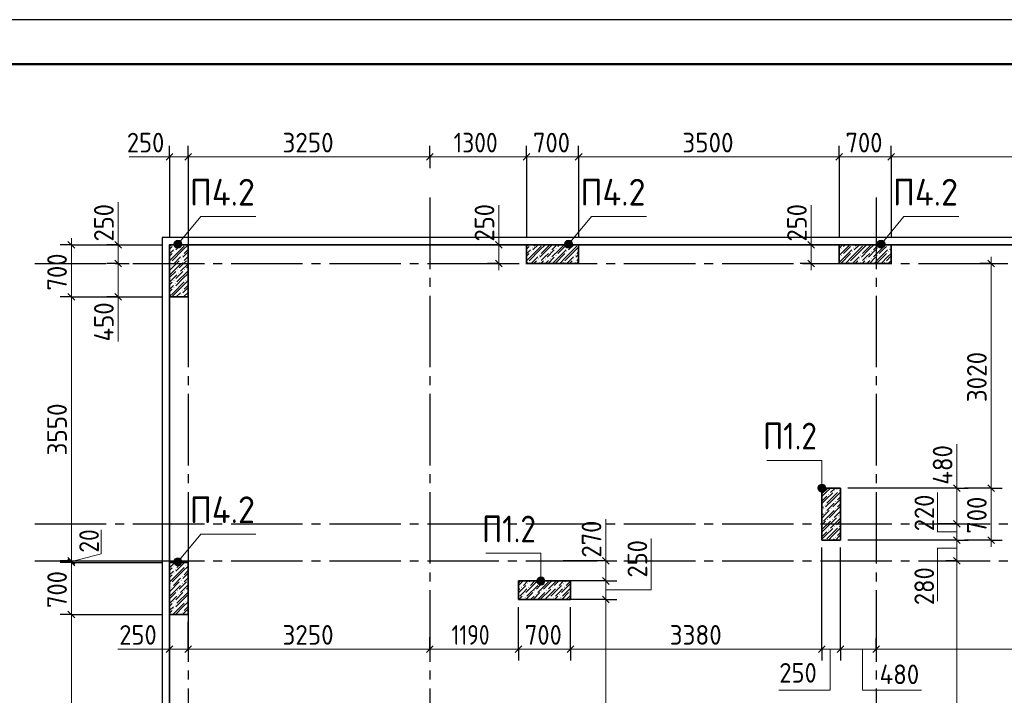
# Model space of a CAD drawing. Header units: millimetres. Extents: x 0 to 50400, y 0 to 35640.
# Tile 5 of 16: x 7002 to 20236, y 26555 to 35640. Entities that reach past the tile are written whole.
import ezdxf

# ---------------------------------------------------------------- set-up
doc = ezdxf.new("R2010")
doc.units = ezdxf.units.MM
doc.linetypes.add('______5', pattern=[1320, 960, -120, 120, -120])
for name, color, linetype, lineweight in [('Standard', 7, 'Continuous', 25), ('ЖБ Пилон', 7, 'Continuous', 35), ('Позиционная метка диаметр_ шаг', 7, 'Continuous', 13), ('Позиционная метка линия выноска', 7, 'Continuous', 13), ('Примечания', 7, 'Continuous', 13), ('Размерная линия_ общее', 7, 'Continuous', 13)]:
    doc.layers.add(name, color=color, linetype=linetype, lineweight=lineweight)
doc.layers.add('Оси', color=7, linetype='______5', true_color=0x656565)
doc.styles.add('ISOCPEUR', font='txt')

msp = doc.modelspace()

# ---------------------------------------------------------------- hatches: boundary and pattern name
at = {"layer": 'ЖБ Пилон', "linetype": 'Continuous', "lineweight": 18, "transparency": 33554687}
for points in [[(9079, 32612), (9075, 32609), (9071, 32612)], [(9086, 32569), (9092, 32575), (9098, 32569), (9092, 32563)], [(9237, 32612), (9236, 32611), (9234, 32612)], [(13879, 32612), (13875, 32609), (13871, 32612)], [(13886, 32569), (13892, 32575), (13898, 32569), (13892, 32563)], [(14037, 32612), (14036, 32611), (14034, 32612)], [(14205, 32567), (14211, 32573), (14217, 32567), (14211, 32561)], [(14359, 32612), (14355, 32609), (14351, 32612)], [(14366, 32569), (14372, 32575), (14378, 32569), (14372, 32563)], [(14515, 32612), (14514, 32612), (14515, 32612)], [(18045, 32567), (18051, 32573), (18057, 32567), (18051, 32561)], [(18199, 32612), (18195, 32609), (18191, 32612)], [(18206, 32569), (18212, 32575), (18218, 32569), (18212, 32563)], [(18357, 32612), (18356, 32611), (18354, 32612)], [(18525, 32567), (18531, 32573), (18537, 32567), (18531, 32561)], [(18679, 32612), (18675, 32609), (18671, 32612)], [(18686, 32569), (18692, 32575), (18698, 32569), (18692, 32563)], [(9069, 32519), (9075, 32525), (9081, 32519), (9075, 32513)], [(9165, 32423), (9171, 32429), (9177, 32423), (9171, 32417)], [(9182, 32473), (9188, 32479), (9194, 32473), (9188, 32467)], [(9261, 32423), (9265, 32427), (9265, 32419)], [(13869, 32519), (13875, 32525), (13881, 32519), (13875, 32513)], [(13965, 32423), (13971, 32429), (13977, 32423), (13971, 32417)], [(13982, 32473), (13988, 32479), (13994, 32473), (13988, 32467)], [(14061, 32423), (14067, 32429), (14073, 32423), (14067, 32417)], [(14126, 32521), (14132, 32527), (14138, 32521), (14132, 32515)], [(14126, 32425), (14132, 32431), (14138, 32425), (14132, 32419)], [(14205, 32471), (14211, 32477), (14217, 32471), (14211, 32465)], [(14349, 32519), (14355, 32525), (14361, 32519), (14355, 32513)], [(14445, 32423), (14451, 32429), (14457, 32423), (14451, 32417)], [(14462, 32473), (14468, 32479), (14474, 32473), (14468, 32467)], [(18045, 32471), (18051, 32477), (18057, 32471), (18051, 32465)], [(18189, 32519), (18195, 32525), (18201, 32519), (18195, 32513)], [(18285, 32423), (18291, 32429), (18297, 32423), (18291, 32417)], [(18302, 32473), (18308, 32479), (18314, 32473), (18308, 32467)], [(18381, 32423), (18387, 32429), (18393, 32423), (18387, 32417)], [(18446, 32521), (18452, 32527), (18458, 32521), (18452, 32515)], [(18446, 32425), (18452, 32431), (18458, 32425), (18452, 32419)], [(18525, 32471), (18531, 32477), (18537, 32471), (18531, 32465)], [(18669, 32519), (18675, 32525), (18681, 32519), (18675, 32513)], [(9021, 32375), (9027, 32381), (9033, 32375), (9027, 32369)], [(9038, 32329), (9044, 32335), (9050, 32329), (9044, 32323)], [(9182, 32377), (9188, 32383), (9194, 32377), (9188, 32371)], [(13821, 32375), (13827, 32381), (13833, 32375), (13827, 32369)], [(13982, 32377), (13988, 32383), (13994, 32377), (13988, 32371)], [(14301, 32375), (14307, 32381), (14313, 32375), (14307, 32369)], [(14462, 32377), (14468, 32383), (14474, 32377), (14468, 32371)], [(18141, 32375), (18147, 32381), (18153, 32375), (18147, 32369)], [(18302, 32377), (18308, 32383), (18314, 32377), (18308, 32371)], [(18621, 32375), (18627, 32381), (18633, 32375), (18627, 32369)], [(9117, 32279), (9123, 32285), (9129, 32279), (9123, 32273)], [(9134, 32233), (9140, 32239), (9146, 32233), (9140, 32227)], [(9213, 32279), (9219, 32285), (9225, 32279), (9219, 32273)], [(9069, 32135), (9075, 32141), (9081, 32135), (9075, 32129)], [(9069, 32039), (9075, 32045), (9081, 32039), (9075, 32033)], [(9086, 32089), (9092, 32095), (9098, 32089), (9092, 32083)], [(9230, 32137), (9236, 32143), (9242, 32137), (9236, 32131)], [(9165, 31943), (9171, 31949), (9177, 31943), (9171, 31937)], [(9182, 31993), (9188, 31999), (9194, 31993), (9188, 31987)], [(9261, 31943), (9265, 31947), (9265, 31939)], [(17870, 29257), (17876, 29263), (17882, 29257), (17876, 29251)], [(17949, 29303), (17955, 29309), (17961, 29303), (17955, 29297)], [(18014, 29305), (18020, 29311), (18026, 29305), (18020, 29299)], [(17822, 29113), (17828, 29119), (17834, 29113), (17828, 29107)], [(17966, 29161), (17972, 29167), (17978, 29161), (17972, 29155)], [(17805, 29063), (17811, 29069), (17817, 29063), (17811, 29057)], [(17822, 29017), (17828, 29023), (17834, 29017), (17828, 29011)], [(17901, 29063), (17907, 29069), (17913, 29063), (17907, 29057)], [(17966, 29065), (17972, 29071), (17978, 29065), (17972, 29059)], [(17785, 28874), (17786, 28873), (17785, 28873)], [(17853, 28919), (17859, 28925), (17865, 28919), (17859, 28913)], [(17918, 28921), (17924, 28927), (17930, 28921), (17924, 28915)], [(17997, 28967), (18003, 28973), (18009, 28967), (18003, 28961)], [(17870, 28777), (17876, 28783), (17882, 28777), (17876, 28771)], [(17949, 28823), (17955, 28829), (17961, 28823), (17955, 28817)], [(18014, 28825), (18020, 28831), (18026, 28825), (18020, 28819)], [(17966, 28681), (17972, 28687), (17978, 28681), (17972, 28675)], [(9069, 28295), (9075, 28301), (9081, 28295), (9075, 28289)], [(9069, 28199), (9075, 28205), (9081, 28199), (9075, 28193)], [(9086, 28249), (9092, 28255), (9098, 28249), (9092, 28243)], [(9230, 28297), (9236, 28303), (9242, 28297), (9236, 28291)], [(9021, 28055), (9027, 28061), (9033, 28055), (9027, 28049)], [(9165, 28103), (9171, 28109), (9177, 28103), (9171, 28097)], [(9182, 28153), (9188, 28159), (9194, 28153), (9188, 28147)], [(9182, 28057), (9188, 28063), (9194, 28057), (9188, 28051)], [(9261, 28103), (9265, 28107), (9265, 28099)], [(13821, 28055), (13827, 28061), (13833, 28055), (13827, 28049)], [(13982, 28057), (13988, 28063), (13994, 28057), (13988, 28051)], [(14301, 28055), (14307, 28061), (14313, 28055), (14307, 28049)], [(9038, 28009), (9044, 28015), (9050, 28009), (9044, 28003)], [(9117, 27959), (9123, 27965), (9129, 27959), (9123, 27953)], [(9213, 27959), (9219, 27965), (9225, 27959), (9219, 27953)], [(13742, 28009), (13748, 28015), (13754, 28009), (13748, 28003)], [(13838, 28009), (13844, 28015), (13850, 28009), (13844, 28003)], [(13917, 27959), (13923, 27965), (13929, 27959), (13923, 27953)], [(14013, 27959), (14019, 27965), (14025, 27959), (14019, 27953)], [(14078, 27961), (14084, 27967), (14090, 27961), (14084, 27955)], [(14157, 28007), (14163, 28013), (14169, 28007), (14163, 28001)], [(14222, 28009), (14228, 28015), (14234, 28009), (14228, 28003)], [(14318, 28009), (14324, 28015), (14330, 28009), (14324, 28003)], [(14397, 27959), (14403, 27965), (14405, 27963), (14405, 27955), (14403, 27953)], [(9069, 27815), (9075, 27821), (9081, 27815), (9075, 27809)], [(9134, 27913), (9140, 27919), (9146, 27913), (9140, 27907)], [(9230, 27817), (9236, 27823), (9242, 27817), (9236, 27811)], [(13705, 27866), (13706, 27865), (13705, 27865)], [(13773, 27911), (13779, 27917), (13785, 27911), (13779, 27905)], [(13790, 27865), (13796, 27871), (13802, 27865), (13796, 27859)], [(13934, 27913), (13940, 27919), (13946, 27913), (13940, 27907)], [(14109, 27863), (14115, 27869), (14121, 27863), (14115, 27857)], [(14174, 27865), (14180, 27871), (14186, 27865), (14180, 27859)], [(14253, 27911), (14259, 27917), (14265, 27911), (14259, 27905)], [(14270, 27865), (14276, 27871), (14282, 27865), (14276, 27859)], [(9069, 27719), (9075, 27725), (9081, 27719), (9075, 27713)], [(9086, 27769), (9092, 27775), (9098, 27769), (9092, 27763)], [(9182, 27673), (9188, 27679), (9194, 27673), (9188, 27667)]]:
    msp.add_hatch(color=7, dxfattribs=at).paths.add_polyline_path(points, flags=16)
at = {"layer": 'Позиционная метка линия выноска', "linetype": 'Continuous', "lineweight": 13, "transparency": 33554687}
for points in [[(9076, 32630), (9171, 32587), (9087, 32656)], [(9079, 32603), (9148, 32571), (9076, 32630)], [(9076, 32630), (9148, 32571), (9171, 32587)], [(9120, 32568), (9079, 32603), (9095, 32580)], [(9079, 32603), (9120, 32568), (9148, 32571)], [(9087, 32656), (9182, 32612), (9110, 32672)], [(9087, 32656), (9171, 32587), (9182, 32612)], [(9110, 32672), (9179, 32640), (9138, 32674)], [(9110, 32672), (9182, 32612), (9179, 32640)], [(9138, 32674), (9179, 32640), (9163, 32663)], [(14326, 32630), (14421, 32587), (14337, 32656)], [(14329, 32603), (14398, 32571), (14326, 32630)], [(14326, 32630), (14398, 32571), (14421, 32587)], [(14370, 32568), (14329, 32603), (14345, 32580)], [(14329, 32603), (14370, 32568), (14398, 32571)], [(14337, 32656), (14432, 32612), (14360, 32672)], [(14337, 32656), (14421, 32587), (14432, 32612)], [(14360, 32672), (14429, 32640), (14388, 32674)], [(14360, 32672), (14432, 32612), (14429, 32640)], [(14388, 32674), (14429, 32640), (14413, 32663)], [(18526, 32630), (18621, 32587), (18537, 32656)], [(18529, 32603), (18598, 32571), (18526, 32630)], [(18526, 32630), (18598, 32571), (18621, 32587)], [(18570, 32568), (18529, 32603), (18545, 32580)], [(18529, 32603), (18570, 32568), (18598, 32571)], [(18537, 32656), (18632, 32612), (18560, 32672)], [(18537, 32656), (18621, 32587), (18632, 32612)], [(18560, 32672), (18629, 32640), (18588, 32674)], [(18560, 32672), (18632, 32612), (18629, 32640)], [(18588, 32674), (18629, 32640), (18613, 32663)], [(17739, 29369), (17831, 29370), (17812, 29389)], [(17739, 29369), (17812, 29389), (17758, 29389)], [(17758, 29389), (17812, 29389), (17785, 29396)], [(17731, 29342), (17839, 29343), (17831, 29370)], [(17731, 29342), (17831, 29370), (17739, 29369)], [(17739, 29315), (17839, 29343), (17731, 29342)], [(17739, 29315), (17832, 29316), (17839, 29343)], [(17758, 29296), (17832, 29316), (17739, 29315)], [(17758, 29296), (17812, 29296), (17832, 29316)], [(17812, 29296), (17758, 29296), (17785, 29288)], [(9076, 28360), (9171, 28317), (9087, 28386)], [(9079, 28333), (9148, 28301), (9076, 28360)], [(9076, 28360), (9148, 28301), (9171, 28317)], [(9120, 28298), (9079, 28333), (9095, 28310)], [(9079, 28333), (9120, 28298), (9148, 28301)], [(9087, 28386), (9182, 28342), (9110, 28402)], [(9087, 28386), (9171, 28317), (9182, 28342)], [(9110, 28402), (9179, 28370), (9138, 28404)], [(9110, 28402), (9182, 28342), (9179, 28370)], [(9138, 28404), (9179, 28370), (9163, 28393)], [(13954, 28092), (14062, 28093), (14055, 28120)], [(13954, 28092), (14055, 28120), (13962, 28119)], [(13954, 28092), (14062, 28093), (14055, 28120)], [(13954, 28092), (14055, 28120), (13962, 28119)], [(13962, 28065), (14062, 28093), (13954, 28092)], [(13962, 28065), (14062, 28093), (13954, 28092)], [(13962, 28119), (14055, 28120), (14035, 28139)], [(13962, 28119), (14035, 28139), (13981, 28139)], [(13962, 28119), (14055, 28120), (14035, 28139)], [(13962, 28119), (14035, 28139), (13981, 28139)], [(13962, 28065), (14055, 28066), (14062, 28093)], [(13962, 28065), (14055, 28066), (14062, 28093)], [(13981, 28046), (14055, 28066), (13962, 28065)], [(13981, 28046), (14055, 28066), (13962, 28065)], [(13981, 28139), (14035, 28139), (14008, 28146)], [(13981, 28139), (14035, 28139), (14008, 28146)], [(13981, 28046), (14035, 28046), (14055, 28066)], [(13981, 28046), (14035, 28046), (14055, 28066)], [(14035, 28046), (13981, 28046), (14008, 28038)], [(14035, 28046), (13981, 28046), (14008, 28038)]]:
    msp.add_hatch(color=7, dxfattribs=at).paths.add_polyline_path(points)

# ---------------------------------------------------------------- linework, layer by layer
at = {"layer": 'Standard', "color": 7, "linetype": 'Continuous', "lineweight": 25, "transparency": 33554687}
msp.add_lwpolyline([(0, 0), (50400, 0), (50400, 35640), (0, 35640), (0, 0)], close=True, dxfattribs=at)
at = {"layer": 'Standard', "color": 7, "linetype": 'Continuous', "lineweight": 13, "transparency": 33554687}
msp.add_lwpolyline([(50400, 35640), (0, 35640), (0, 0), (50400, 0), (50400, 35640)], dxfattribs=at)
at = {"layer": 'Standard', "color": 7, "linetype": 'Continuous', "lineweight": 50, "transparency": 33554687}
msp.add_lwpolyline([(2400, 35040), (49800, 35040), (49800, 600), (2400, 600), (2400, 35040)], close=True, dxfattribs=at)
at = {"layer": 'Standard', "color": 254, "linetype": 'Continuous', "lineweight": -3, "true_color": 0xc4c4ff, "transparency": 33554687}
msp.add_lwpolyline([(8915, 10212), (33765, 10212), (33765, 32712), (8915, 32712), (8915, 10212)], dxfattribs=at)
at = {"layer": 'Standard', "color": 7, "linetype": 'Continuous', "lineweight": 35, "transparency": 33554687}
msp.add_lwpolyline([(9015, 10312), (33665, 10312), (33665, 32612), (9015, 32612), (9015, 10312)], dxfattribs=at)
at = {"layer": 'ЖБ Пилон', "color": 7, "linetype": 'Continuous', "lineweight": 35, "transparency": 33554687}
for p, q in [((9265, 32612), (9015, 32612)), ((9015, 32612), (9015, 31912)), ((9015, 32612), (9015, 31912)), ((9265, 32612), (9015, 32612)), ((9265, 31912), (9265, 32612)), ((9265, 31912), (9265, 32612)), ((14515, 32612), (13815, 32612)), ((13815, 32612), (13815, 32362)), ((13815, 32612), (13815, 32362)), ((14515, 32612), (13815, 32612)), ((14515, 32362), (14515, 32612)), ((14515, 32362), (14515, 32612)), ((18715, 32612), (18015, 32612)), ((18015, 32612), (18015, 32362)), ((18015, 32612), (18015, 32362)), ((18715, 32612), (18015, 32612)), ((18715, 32362), (18715, 32612)), ((18715, 32362), (18715, 32612)), ((13815, 32362), (14515, 32362)), ((13815, 32362), (14515, 32362)), ((18015, 32362), (18715, 32362)), ((18015, 32362), (18715, 32362)), ((9015, 31912), (9265, 31912)), ((9015, 31912), (9265, 31912)), ((18035, 29342), (17785, 29342)), ((17785, 29342), (17785, 28642)), ((17785, 29342), (17785, 28642)), ((18035, 29342), (17785, 29342)), ((18035, 28642), (18035, 29342)), ((18035, 28642), (18035, 29342)), ((17785, 28642), (18035, 28642)), ((17785, 28642), (18035, 28642)), ((9265, 28342), (9015, 28342)), ((9015, 28342), (9015, 27642)), ((9015, 28342), (9015, 27642)), ((9265, 28342), (9015, 28342)), ((9265, 27642), (9265, 28342)), ((9265, 27642), (9265, 28342)), ((14405, 28092), (13705, 28092)), ((13705, 28092), (13705, 27842)), ((13705, 28092), (13705, 27842)), ((14405, 28092), (13705, 28092)), ((14405, 27842), (14405, 28092)), ((14405, 27842), (14405, 28092)), ((13705, 27842), (14405, 27842)), ((13705, 27842), (14405, 27842)), ((9015, 27642), (9265, 27642)), ((9015, 27642), (9265, 27642))]:
    msp.add_line(p, q, dxfattribs=at)
at = {"layer": 'ЖБ Пилон', "color": 251, "linetype": 'Continuous', "lineweight": 18, "true_color": 0x494949, "transparency": 33554687}
for p, q in [((9015, 32589), (9039, 32612)), ((9015, 32555), (9051, 32591)), ((9068, 32449), (9212, 32593)), ((9169, 32612), (9099, 32543)), ((9135, 32612), (9116, 32593)), ((9265, 32612), (9195, 32543)), ((13815, 32589), (13839, 32612)), ((13815, 32555), (13851, 32591)), ((13868, 32449), (14012, 32593)), ((13969, 32612), (13899, 32543)), ((13935, 32612), (13916, 32593)), ((14065, 32612), (13995, 32543)), ((14127, 32612), (14012, 32497)), ((14091, 32543), (14161, 32612)), ((14223, 32612), (14156, 32545)), ((14257, 32612), (14235, 32591)), ((14252, 32545), (14319, 32612)), ((14283, 32543), (14331, 32591)), ((14348, 32449), (14492, 32593)), ((14449, 32612), (14379, 32543)), ((14415, 32612), (14396, 32593)), ((14515, 32583), (14475, 32543)), ((18063, 32612), (18015, 32565)), ((18097, 32612), (18075, 32591)), ((18092, 32545), (18159, 32612)), ((18123, 32543), (18171, 32591)), ((18188, 32449), (18332, 32593)), ((18289, 32612), (18219, 32543)), ((18255, 32612), (18236, 32593)), ((18385, 32612), (18315, 32543)), ((18447, 32612), (18332, 32497)), ((18411, 32543), (18481, 32612)), ((18543, 32612), (18476, 32545)), ((18577, 32612), (18555, 32591)), ((18572, 32545), (18639, 32612)), ((18603, 32543), (18651, 32591)), ((18715, 32559), (18699, 32543)), ((9068, 32545), (9015, 32493)), ((9051, 32495), (9015, 32459)), ((9068, 32449), (9015, 32397)), ((9195, 32543), (9051, 32399)), ((9164, 32449), (9068, 32353)), ((9265, 32517), (9195, 32447)), ((9265, 32551), (9212, 32497)), ((9212, 32401), (9260, 32449)), ((9260, 32449), (9265, 32455)), ((13868, 32545), (13815, 32493)), ((13851, 32495), (13815, 32459)), ((13868, 32449), (13815, 32397)), ((13995, 32543), (13851, 32399)), ((13964, 32449), (13877, 32362)), ((14091, 32543), (13995, 32447)), ((14012, 32401), (14060, 32449)), ((14060, 32449), (14108, 32497)), ((14187, 32543), (14091, 32447)), ((14187, 32447), (14103, 32362)), ((14252, 32545), (14156, 32449)), ((14252, 32449), (14165, 32362)), ((14331, 32495), (14199, 32362)), ((14235, 32495), (14283, 32543)), ((14348, 32545), (14252, 32449)), ((14348, 32449), (14261, 32362)), ((14475, 32543), (14331, 32399)), ((14444, 32449), (14357, 32362)), ((14515, 32487), (14475, 32447)), ((14515, 32521), (14492, 32497)), ((14492, 32401), (14515, 32425)), ((18092, 32545), (18015, 32469)), ((18027, 32543), (18015, 32531)), ((18092, 32449), (18015, 32373)), ((18027, 32447), (18015, 32435)), ((18171, 32495), (18039, 32362)), ((18075, 32495), (18123, 32543)), ((18188, 32545), (18092, 32449)), ((18188, 32449), (18101, 32362)), ((18315, 32543), (18171, 32399)), ((18284, 32449), (18197, 32362)), ((18411, 32543), (18315, 32447)), ((18332, 32401), (18380, 32449)), ((18380, 32449), (18428, 32497)), ((18507, 32543), (18411, 32447)), ((18507, 32447), (18423, 32362)), ((18572, 32545), (18476, 32449)), ((18572, 32449), (18485, 32362)), ((18651, 32495), (18519, 32362)), ((18555, 32495), (18603, 32543)), ((18668, 32545), (18572, 32449)), ((18668, 32449), (18581, 32362)), ((18715, 32463), (18651, 32399)), ((18668, 32449), (18715, 32497)), ((9147, 32399), (9015, 32267)), ((9015, 32301), (9020, 32305)), ((9164, 32353), (9020, 32209)), ((9147, 32303), (9195, 32351)), ((9265, 32359), (9164, 32257)), ((9195, 32351), (9243, 32399)), ((9265, 32325), (9243, 32303)), ((13947, 32399), (13911, 32362)), ((14007, 32362), (14043, 32399)), ((14108, 32401), (14069, 32362)), ((14427, 32399), (14391, 32362)), ((14487, 32362), (14515, 32391)), ((18267, 32399), (18231, 32362)), ((18327, 32362), (18363, 32399)), ((18428, 32401), (18389, 32362)), ((18715, 32401), (18677, 32362)), ((18715, 32367), (18711, 32362)), ((9099, 32255), (9015, 32171)), ((9015, 32109), (9116, 32209)), ((9195, 32255), (9099, 32159)), ((9260, 32257), (9116, 32113)), ((9195, 32159), (9265, 32229)), ((9265, 32167), (9260, 32161)), ((9015, 32075), (9051, 32111)), ((9068, 32065), (9015, 32013)), ((9195, 32063), (9051, 31919)), ((9068, 31969), (9212, 32113)), ((9195, 32159), (9099, 32063)), ((9265, 32133), (9195, 32063)), ((9265, 32037), (9195, 31967)), ((9265, 32071), (9212, 32017)), ((9051, 32015), (9015, 31979)), ((9068, 31969), (9015, 31917)), ((9164, 31969), (9107, 31912)), ((9147, 31919), (9141, 31912)), ((9212, 31921), (9260, 31969)), ((9237, 31912), (9243, 31919)), ((9260, 31969), (9265, 31975)), ((17865, 29342), (17785, 29263)), ((17803, 29342), (17785, 29325)), ((17835, 29279), (17785, 29229)), ((17835, 29279), (17899, 29342)), ((17931, 29279), (17835, 29183)), ((17996, 29281), (17852, 29137)), ((17961, 29342), (17900, 29281)), ((17931, 29183), (18035, 29287)), ((17995, 29342), (17979, 29327)), ((17785, 29167), (17852, 29233)), ((17835, 29183), (17785, 29133)), ((17931, 29183), (17835, 29087)), ((17900, 29089), (17948, 29137)), ((18027, 29183), (17931, 29087)), ((18035, 29225), (17996, 29185)), ((18035, 29129), (17996, 29089)), ((17804, 29089), (17785, 29071)), ((17787, 29039), (17785, 29037)), ((17804, 28993), (17785, 28975)), ((17787, 28943), (17835, 28991)), ((17948, 29041), (17804, 28897)), ((17835, 28991), (17883, 29039)), ((17852, 29041), (17900, 29089)), ((18027, 29087), (17883, 28943)), ((18035, 29033), (17948, 28945)), ((18035, 28999), (18027, 28991)), ((17900, 28897), (17785, 28783)), ((17835, 28895), (17785, 28845)), ((17835, 28799), (17979, 28943)), ((18035, 28937), (17900, 28801)), ((18035, 28903), (17979, 28847)), ((17835, 28799), (17785, 28749)), ((17785, 28687), (17852, 28753)), ((17931, 28799), (17835, 28703)), ((17996, 28801), (17852, 28657)), ((17931, 28703), (18035, 28807)), ((18035, 28745), (17996, 28705)), ((17835, 28703), (17785, 28653)), ((17931, 28703), (17871, 28642)), ((17933, 28642), (17948, 28657)), ((18027, 28703), (17967, 28642)), ((18035, 28649), (18029, 28642)), ((9015, 28269), (9089, 28342)), ((9027, 28342), (9015, 28331)), ((9123, 28342), (9099, 28319)), ((9185, 28342), (9116, 28273)), ((9195, 28319), (9219, 28342)), ((9265, 28327), (9260, 28321)), ((9015, 28235), (9051, 28271)), ((9068, 28225), (9015, 28173)), ((9195, 28223), (9051, 28079)), ((9068, 28129), (9212, 28273)), ((9195, 28319), (9099, 28223)), ((9265, 28293), (9195, 28223)), ((9265, 28197), (9195, 28127)), ((9265, 28231), (9212, 28177)), ((9051, 28175), (9015, 28139)), ((9068, 28129), (9015, 28077)), ((9147, 28079), (9015, 27947)), ((9164, 28129), (9068, 28033)), ((9195, 28031), (9243, 28079)), ((9212, 28081), (9260, 28129)), ((9260, 28129), (9265, 28135)), ((13735, 28092), (13705, 28063)), ((13769, 28092), (13707, 28031)), ((13831, 28092), (13772, 28033)), ((13947, 28079), (13803, 27935)), ((13865, 28092), (13851, 28079)), ((13927, 28092), (13868, 28033)), ((14108, 28081), (13964, 27937)), ((13995, 28031), (14043, 28079)), ((14012, 28081), (14023, 28092)), ((14153, 28092), (14043, 27983)), ((14215, 28092), (14108, 27985)), ((14249, 28092), (14187, 28031)), ((14311, 28092), (14252, 28033)), ((14345, 28092), (14331, 28079)), ((14405, 28091), (14348, 28033)), ((9015, 27981), (9020, 27985)), ((9099, 27935), (9015, 27851)), ((9164, 28033), (9020, 27889)), ((9195, 27935), (9099, 27839)), ((9260, 27937), (9116, 27793)), ((9147, 27983), (9195, 28031)), ((9265, 28039), (9164, 27937)), ((9265, 28005), (9243, 27983)), ((13803, 28031), (13705, 27933)), ((13724, 27985), (13705, 27967)), ((13724, 27889), (13772, 27937)), ((13772, 27937), (13820, 27985)), ((13899, 27935), (13807, 27842)), ((13964, 28033), (13820, 27889)), ((13995, 27935), (13903, 27842)), ((13947, 27983), (13995, 28031)), ((14060, 27937), (13965, 27842)), ((13999, 27842), (14139, 27983)), ((14204, 27985), (14061, 27842)), ((14283, 28031), (14139, 27887)), ((14204, 27889), (14252, 27937)), ((14252, 27937), (14300, 27985)), ((14405, 28057), (14283, 27935)), ((14379, 27935), (14287, 27842)), ((14405, 27995), (14300, 27889)), ((9015, 27789), (9116, 27889)), ((9068, 27649), (9212, 27793)), ((9195, 27839), (9099, 27743)), ((9195, 27839), (9265, 27909)), ((9265, 27813), (9195, 27743)), ((9265, 27847), (9260, 27841)), ((13711, 27842), (13755, 27887)), ((13869, 27842), (13916, 27889)), ((14191, 27842), (14235, 27887)), ((14349, 27842), (14396, 27889)), ((14405, 27865), (14383, 27842)), ((9015, 27755), (9051, 27791)), ((9068, 27745), (9015, 27693)), ((9051, 27695), (9015, 27659)), ((9195, 27743), (9095, 27642)), ((9265, 27717), (9195, 27647)), ((9265, 27751), (9212, 27697)), ((9068, 27649), (9061, 27642)), ((9164, 27649), (9157, 27642)), ((9253, 27642), (9260, 27649)), ((9260, 27649), (9265, 27655))]:
    msp.add_line(p, q, dxfattribs=at)
at = {"layer": 'Оси', "color": 8, "linetype": '______5', "lineweight": -3, "transparency": 33554687}
for p, q in [((9265, 33247), (9265, 8317)), ((12515, 33247), (12515, 8317)), ((18515, 33247), (18515, 8317)), ((7204, 32362), (42964, 32362)), ((7204, 28862), (42964, 28862)), ((7204, 28362), (42964, 28362))]:
    msp.add_line(p, q, dxfattribs=at)
at = {"layer": 'Позиционная метка линия выноска', "color": 7, "linetype": 'Continuous', "lineweight": 13, "transparency": 33554687}
for p, q in [((9087, 32656), (9087, 32656)), ((9095, 32580), (9095, 32580)), ((9163, 32663), (9163, 32663)), ((9171, 32587), (9171, 32587)), ((14337, 32656), (14337, 32656)), ((14345, 32580), (14345, 32580)), ((14413, 32663), (14413, 32663)), ((14421, 32587), (14421, 32587)), ((18537, 32656), (18537, 32656)), ((18545, 32580), (18545, 32580)), ((18613, 32663), (18613, 32663)), ((18621, 32587), (18621, 32587)), ((17785, 29396), (17785, 29396)), ((17731, 29342), (17731, 29342)), ((17785, 29288), (17785, 29288)), ((17839, 29343), (17839, 29343)), ((9087, 28386), (9087, 28386)), ((9163, 28393), (9163, 28393)), ((9095, 28310), (9095, 28310)), ((9171, 28317), (9171, 28317)), ((13954, 28092), (13954, 28092)), ((13954, 28092), (13954, 28092)), ((14008, 28146), (14008, 28146)), ((14008, 28146), (14008, 28146)), ((14062, 28093), (14062, 28093)), ((14062, 28093), (14062, 28093)), ((14008, 28038), (14008, 28038)), ((14008, 28038), (14008, 28038))]:
    msp.add_line(p, q, dxfattribs=at)
for points in [[(9129, 32621), (9436, 32992), (10176, 32992)], [(14379, 32621), (14686, 32992), (15426, 32992)], [(18579, 32621), (18886, 32992), (19626, 32992)], [(17785, 29342), (17784, 29714), (17044, 29714)], [(9129, 28351), (9436, 28722), (10176, 28722)], [(14008, 28092), (14007, 28464), (13267, 28464)], [(14008, 28092), (14007, 28464), (13267, 28464)]]:
    msp.add_lwpolyline(points, dxfattribs=at)
for centre in [(9129, 32621), (14379, 32621), (18579, 32621), (17785, 29342), (9129, 28351), (14008, 28092), (14008, 28092)]:
    msp.add_circle(centre, 54, dxfattribs=at)
at = {"layer": 'Примечания', "color": 7, "linetype": 'Continuous', "lineweight": 13, "transparency": 33554687}
for p, q in [((9015, 33795), (8473, 33795)), ((8325, 32612), (8325, 33187)), ((13441, 32612), (13441, 33147)), ((17641, 32612), (17641, 33147)), ((8325, 31912), (8325, 31314)), ((19599, 29342), (19599, 29932)), ((14880, 28362), (14880, 28922)), ((9015, 27175), (8323, 27175))]:
    msp.add_line(p, q, dxfattribs=at)
for points in [[(19599, 28753), (19339, 28753), (19339, 29284)], [(7703, 28355), (8099, 28456), (8099, 28782)], [(14880, 27972), (15490, 27972), (15490, 28662)], [(19599, 28532), (19339, 28532), (19339, 27820)], [(17897, 27175), (17897, 26625), (17207, 26625)], [(18329, 27175), (18329, 26625), (19123, 26625)]]:
    msp.add_lwpolyline(points, dxfattribs=at)
at = {"layer": 'Размерная линия_ общее', "color": 253, "linetype": 'Continuous', "lineweight": -3, "true_color": 0xa0a0a0, "transparency": 33554687}
for p, q in [((9015, 33795), (9015, 33945)), ((9265, 33795), (9265, 33945)), ((12515, 33795), (12515, 33945)), ((13815, 33795), (13815, 33945)), ((14515, 33795), (14515, 33945)), ((18015, 33795), (18015, 33945)), ((18715, 33795), (18715, 33945)), ((9015, 33795), (9015, 33645)), ((9015, 33795), (9015, 32712)), ((9265, 33795), (9265, 33645)), ((9265, 33795), (9265, 32712)), ((12515, 33795), (12515, 33645)), ((12515, 33795), (12515, 33795)), ((13815, 33795), (13815, 33645)), ((13815, 33795), (13815, 32712)), ((14515, 33795), (14515, 33645)), ((14515, 33795), (14515, 32712)), ((18015, 33795), (18015, 33645)), ((18015, 33795), (18015, 32712)), ((18715, 33795), (18715, 33645)), ((18715, 33795), (18715, 32712)), ((7696, 32612), (7546, 32612)), ((7696, 32612), (7846, 32612)), ((7696, 32612), (8915, 32612)), ((8325, 32612), (8175, 32612)), ((8325, 32612), (8475, 32612)), ((8325, 32612), (8915, 32612)), ((13441, 32612), (13291, 32612)), ((13441, 32612), (13591, 32612)), ((13441, 32612), (13715, 32612)), ((17641, 32612), (17491, 32612)), ((17641, 32612), (17791, 32612)), ((17641, 32612), (17915, 32612)), ((8325, 32362), (8175, 32362)), ((8325, 32362), (8475, 32362)), ((8325, 32362), (8460, 32362)), ((13441, 32362), (13291, 32362)), ((13441, 32362), (13591, 32362)), ((13441, 32362), (13715, 32362)), ((17641, 32362), (17491, 32362)), ((17641, 32362), (17791, 32362)), ((17641, 32362), (17915, 32362)), ((20059, 32362), (19909, 32362)), ((20059, 32362), (20209, 32362)), ((20059, 32362), (20059, 32362)), ((7696, 31912), (7546, 31912)), ((7696, 31912), (7846, 31912)), ((7696, 31912), (8915, 31912)), ((8325, 31912), (8175, 31912)), ((8325, 31912), (8475, 31912)), ((8325, 31912), (8915, 31912)), ((19599, 29342), (19449, 29342)), ((19599, 29342), (19749, 29342)), ((20059, 29342), (19909, 29342)), ((20059, 29342), (20209, 29342)), ((19599, 28862), (19449, 28862)), ((19599, 28862), (19749, 28862)), ((19599, 28642), (19449, 28642)), ((19599, 28642), (19749, 28642)), ((20059, 28642), (19699, 28642)), ((20059, 28642), (19909, 28642)), ((20059, 28642), (20209, 28642)), ((7696, 28362), (7546, 28362)), ((7696, 28342), (7546, 28342)), ((7696, 28362), (7846, 28362)), ((7696, 28342), (7846, 28342)), ((14880, 28362), (14730, 28362)), ((14880, 28362), (15030, 28362)), ((19599, 28362), (19449, 28362)), ((19599, 28362), (19749, 28362)), ((14880, 28092), (14730, 28092)), ((14880, 28092), (15030, 28092)), ((14880, 27842), (14730, 27842)), ((14880, 27842), (15030, 27842)), ((7696, 27642), (7546, 27642)), ((7696, 27642), (7846, 27642)), ((9015, 27175), (9015, 27325)), ((9265, 27175), (9265, 27325)), ((9265, 27175), (9265, 27325)), ((12515, 27175), (12515, 27325)), ((13705, 27175), (13705, 27325)), ((14405, 27175), (14405, 27325)), ((17785, 27175), (17785, 27325)), ((18035, 27175), (18035, 27325)), ((18515, 27175), (18515, 27325)), ((9015, 27175), (9015, 27025)), ((9265, 27175), (9265, 27025)), ((9265, 27175), (9265, 27175)), ((9265, 27175), (9265, 27025)), ((12515, 27175), (12515, 27025)), ((13705, 27175), (13705, 27025)), ((14405, 27175), (14405, 27025)), ((17785, 27175), (17785, 27025)), ((18035, 27175), (18035, 27025)), ((18515, 27175), (18515, 27025)), ((18515, 27175), (18515, 27175))]:
    msp.add_line(p, q, dxfattribs=at)
at = {"layer": 'Размерная линия_ общее', "color": 7, "linetype": 'Continuous', "lineweight": 13, "transparency": 33554687}
for p, q in [((9015, 33795), (8925, 33795)), ((9015, 33795), (9265, 33795)), ((9265, 33795), (12515, 33795)), ((12515, 33795), (13815, 33795)), ((13815, 33795), (14515, 33795)), ((14515, 33795), (18015, 33795)), ((18015, 33795), (18715, 33795)), ((18715, 33795), (23195, 33795)), ((7696, 32612), (7696, 32702)), ((8325, 32612), (8325, 32702)), ((13441, 32612), (13441, 32702)), ((17641, 32612), (17641, 32702)), ((7696, 31912), (7696, 32612)), ((8325, 32362), (8325, 32612)), ((20059, 32362), (20059, 32452)), ((8325, 31912), (8325, 32362)), ((13441, 32362), (13441, 32272)), ((17641, 32362), (17641, 32272)), ((20059, 29342), (20059, 32362)), ((7696, 28362), (7696, 31912)), ((8325, 31912), (8325, 31822)), ((19599, 29342), (19599, 29432)), ((19599, 28862), (19599, 29342)), ((20059, 28642), (20059, 29342)), ((19599, 28642), (19599, 28862)), ((19599, 28362), (19599, 28642)), ((20059, 28642), (20059, 28552)), ((7696, 28342), (7696, 28362)), ((7696, 27642), (7696, 28342)), ((14880, 28362), (14880, 28452)), ((14880, 28092), (14880, 28362)), ((19599, 23902), (19599, 28362)), ((14880, 27842), (14880, 28092)), ((14880, 23452), (14880, 27842)), ((7696, 23452), (7696, 27642)), ((9015, 27175), (8925, 27175)), ((9015, 27175), (9265, 27175)), ((9265, 27175), (9175, 27175)), ((9265, 27175), (9355, 27175)), ((12515, 27175), (13705, 27175)), ((13705, 27175), (14405, 27175)), ((14405, 27175), (17785, 27175)), ((17785, 27175), (18035, 27175)), ((18035, 27175), (18515, 27175)), ((18515, 27175), (23525, 27175))]:
    msp.add_line(p, q, dxfattribs=at)
at = {"layer": 'Размерная линия_ общее', "color": 7, "linetype": 'Continuous', "lineweight": 25, "transparency": 33554687}
for p, q in [((8970, 33750), (9060, 33840)), ((9220, 33750), (9310, 33840)), ((12470, 33750), (12560, 33840)), ((13770, 33750), (13860, 33840)), ((14470, 33750), (14560, 33840)), ((17970, 33750), (18060, 33840)), ((18670, 33750), (18760, 33840)), ((7741, 32567), (7651, 32657)), ((8370, 32567), (8280, 32657)), ((13486, 32567), (13396, 32657)), ((17686, 32567), (17596, 32657)), ((8370, 32317), (8280, 32407)), ((13486, 32317), (13396, 32407)), ((17686, 32317), (17596, 32407)), ((20104, 32317), (20014, 32407)), ((7741, 31867), (7651, 31957)), ((8370, 31867), (8280, 31957)), ((19644, 29297), (19554, 29387)), ((20104, 29297), (20014, 29387)), ((19644, 28817), (19554, 28907)), ((19644, 28597), (19554, 28687)), ((20104, 28597), (20014, 28687)), ((7741, 28317), (7651, 28407)), ((7741, 28297), (7651, 28387)), ((14925, 28317), (14835, 28407)), ((19644, 28317), (19554, 28407)), ((14925, 28047), (14835, 28137)), ((14925, 27797), (14835, 27887)), ((7741, 27597), (7651, 27687)), ((8970, 27130), (9060, 27220)), ((9220, 27130), (9310, 27220)), ((9220, 27130), (9310, 27220)), ((12470, 27130), (12560, 27220)), ((13660, 27130), (13750, 27220)), ((14360, 27130), (14450, 27220)), ((17740, 27130), (17830, 27220)), ((17990, 27130), (18080, 27220)), ((18470, 27130), (18560, 27220))]:
    msp.add_line(p, q, dxfattribs=at)
at = {"layer": 'Размерная линия_ общее', "color": 7, "linetype": 'Continuous', "lineweight": 13, "transparency": 33554687}
for points in [[(13441, 32362), (13441, 32529), (13441, 32529), (13441, 32612)], [(17641, 32362), (17641, 32530), (17641, 32530), (17641, 32612)], [(9265, 27175), (11015, 27175), (11015, 27175), (11110, 27175), (11110, 27175), (11519, 27175), (11519, 27175), (12047, 27175), (12047, 27175), (12515, 27175)]]:
    msp.add_lwpolyline(points, dxfattribs=at)
at = {"layer": 'Размерная линия_ общее', "color": 253, "linetype": 'Continuous', "lineweight": -3, "true_color": 0xa0a0a0, "transparency": 33554687}
for points in [[(19599, 29342), (19578, 29342), (19578, 29342), (18135, 29342)], [(20059, 29342), (20039, 29342), (20039, 29342), (19699, 29342)], [(19599, 28862), (19578, 28862), (19578, 28862), (19332, 28862)], [(19599, 28642), (19578, 28642), (19578, 28642), (19333, 28642), (19333, 28642), (18135, 28642)], [(17785, 27175), (17785, 27195), (17785, 27195), (17785, 27195), (17785, 27195), (17785, 27195), (17785, 27195), (17785, 27195), (17785, 27195), (17785, 28542)], [(18035, 27175), (18035, 27195), (18035, 27195), (18035, 27195), (18035, 27195), (18035, 27195), (18035, 27195), (18035, 27195), (18035, 27195), (18035, 28542)], [(7696, 28362), (8103, 28362), (8103, 28362), (8867, 28362)], [(7696, 28342), (8103, 28342), (8103, 28342), (8915, 28342)], [(14880, 28362), (14859, 28362), (14859, 28362), (14305, 28362)], [(19599, 28362), (19578, 28362), (19578, 28362), (19449, 28362)], [(14880, 28092), (14859, 28092), (14859, 28092), (14305, 28092)], [(14880, 27842), (14859, 27842), (14859, 27842), (14305, 27842)], [(13705, 27175), (13705, 27195), (13705, 27195), (13705, 27195), (13705, 27195), (13705, 27195), (13705, 27195), (13705, 27195), (13705, 27195), (13705, 27195), (13705, 27195), (13705, 27195), (13705, 27195), (13705, 27742)], [(14405, 27175), (14405, 27195), (14405, 27195), (14405, 27195), (14405, 27195), (14405, 27195), (14405, 27195), (14405, 27195), (14405, 27195), (14405, 27195), (14405, 27195), (14405, 27742)], [(7696, 27642), (8085, 27642), (8085, 27642), (8915, 27642)], [(9015, 27175), (9015, 27338), (9015, 27338), (9015, 27542)], [(9265, 27175), (9265, 27389), (9265, 27389), (9265, 27542)], [(12515, 27175), (12515, 27195), (12515, 27195), (12515, 27195), (12515, 27195), (12515, 27195), (12515, 27195), (12515, 27195), (12515, 27195), (12515, 27195), (12515, 27195), (12515, 27195), (12515, 27195), (12515, 27195), (12515, 27195), (12515, 27338)]]:
    msp.add_lwpolyline(points, dxfattribs=at)

# ---------------------------------------------------------------- texts
at = {"layer": 'Позиционная метка диаметр_ шаг', "color": 7, "linetype": 'Continuous', "lineweight": 25, "transparency": 33554687, "char_height": 360, "attachment_point": 7, "style": 'ISOCPEUR'}
for s, insert, width in [('\\W0.93;П4.2', (9289, 33140), 1102.42), ('\\W0.93;П4.2', (14539, 33140), 1102.43), ('\\W0.93;П4.2', (18739, 33140), 1102.43), ('\\W0.85;П1.2', (16994, 29861), 980.79), ('\\W0.93;П4.2', (9289, 28870), 1102.42), ('\\W0.85;П1.2', (13217, 28611), 980.79)]:
    msp.add_mtext(s, dxfattribs=dict(at, insert=insert, width=width))
at = {"layer": 'Размерная линия_ общее', "color": 7, "linetype": 'Continuous', "lineweight": 25, "transparency": 33554687, "char_height": 264, "attachment_point": 7, "style": 'ISOCPEUR'}
for s, insert, width in [('\\W0.91;250', (8442, 33855), 674.39), ('\\W0.93;3250', (10534, 33855), 861.72), ('\\W0.87;1300', (12835, 33855), 800.28), ('\\W0.91;700', (13901, 33855), 674.39), ('\\W0.93;3500', (15909, 33855), 861.71), ('\\W0.91;700', (18101, 33855), 674.39), ('\\W0.91;250', (8340, 27235), 674.38), ('\\W0.93;3250', (10534, 27235), 861.72), ('\\W0.80;1190', (12806, 27235), 738.86), ('\\W0.91;700', (13791, 27235), 674.39), ('\\W0.93;3380', (15739, 27235), 861.72), ('\\W0.91;250', (17212, 26725), 674.39), ('\\W0.92;480', (18560, 26705), 701.33)]:
    msp.add_mtext(s, dxfattribs=dict(at, insert=insert, width=width))
at = {"layer": 'Размерная линия_ общее', "color": 7, "linetype": 'Continuous', "lineweight": 25, "transparency": 33554687, "char_height": 264, "attachment_point": 7, "rotation": 90, "style": 'ISOCPEUR'}
for s, insert, width in [('\\W0.91;250', (8265, 32657), 674.39), ('\\W0.91;250', (13381, 32657), 674.39), ('\\W0.91;250', (17581, 32657), 674.39), ('\\W0.91;700', (7636, 31998), 674.39), ('\\W0.92;450', (8265, 31313), 701.33), ('\\W0.93;3020', (19999, 30496), 861.71), ('\\W0.93;3550', (7636, 29781), 861.7), ('\\W0.92;480', (19539, 29387), 701.32), ('\\W0.91;220', (19293, 28761), 674.39), ('\\W0.91;700', (19999, 28728), 674.38), ('\\W0.91;270', (14820, 28407), 674.39), ('\\W0.87;20', (8066, 28473), 484.72), ('\\W0.91;250', (15436, 28138), 674.39), ('\\W0.91;700', (7636, 27728), 674.38), ('\\W0.91;280', (19292, 27767), 674.39)]:
    msp.add_mtext(s, dxfattribs=dict(at, insert=insert, width=width))

doc.saveas('drawing.dxf')
